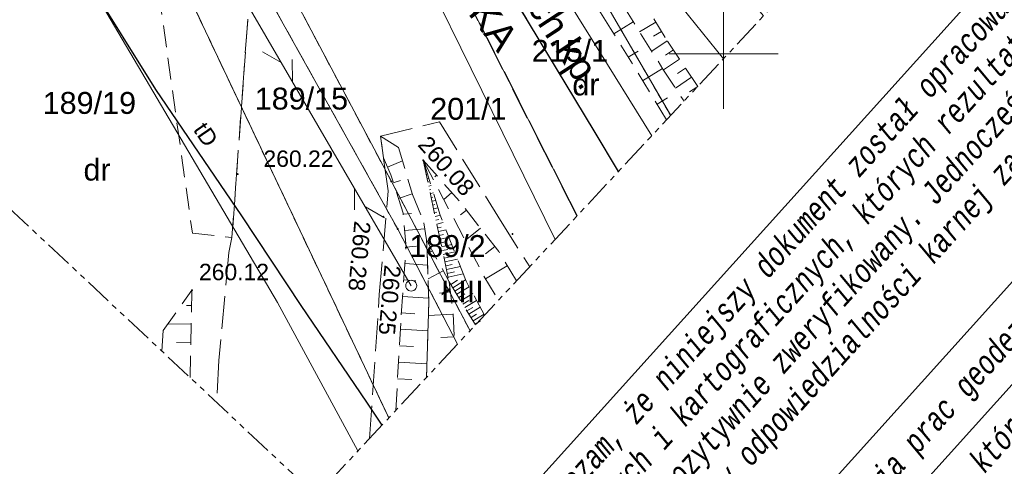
# Model space of a CAD drawing. Header units: metres. Extents: x 7427125 to 7427502, y 5541102 to 5541557.
# Tile 4 of 43: x 7427318 to 7427363, y 5541181 to 5541202. Entities that reach past the tile are written whole.
import ezdxf

# ---------------------------------------------------------------- set-up
doc = ezdxf.new("R2010")
doc.units = ezdxf.units.M
doc.header["$MEASUREMENT"] = 0
for name, pattern in [('( Phantom )', [2.5, 1.25, -0.25, 0.25, -0.25, 0.25, -0.25]), ('PRZER1-1', [1, 0.5, -0.5]), ('PRZER2-1', [1.5, 1, -0.5]), ('PRZER3-1', [2, 1.5, -0.5]), ('PRZER3-2', [2.5, 1.5, -1])]:
    doc.linetypes.add(name, pattern=pattern)
for name, color, linetype, lineweight in [('!_KLAUZULA', 7, 'Continuous', 0), ('GEPPGD', 7, 'Continuous', 13), ('GESDZI', 7, 'Continuous', 13), ('GESDZI_O', 7, 'Continuous', 13), ('GESJOB', 7, 'Continuous', 30), ('GOSRBG', 7, 'Continuous', 13), ('GSLINK', 7, 'Continuous', 13), ('GSLKRW', 7, 'Continuous', 30), ('GSPWPS', 7, 'Continuous', 13), ('GSPWPS_O', 7, 'Continuous', 13), ('GSSKOA', 7, 'Continuous', 13), ('GSSKOD', 7, 'Continuous', 13), ('GSSZSN', 7, 'Continuous', 13), ('GTGETI_O', 7, 'Continuous', 13), ('GULLOB', 7, 'Continuous', 30), ('GUPISN', 7, 'Continuous', 13)]:
    doc.layers.add(name, color=color, linetype=linetype, lineweight=lineweight)
for name, color, linetype, lineweight, true_color in [('GELULI_O', 7, 'Continuous', 13, 0xfeffff), ('GESKKL_O', 7, 'Continuous', 13, 0x24bc24), ('GESUZY', 7, 'Continuous', 13, 0x008000), ('GESUZY_O', 7, 'Continuous', 13, 0x008000), ('GULTPR', 7, 'Continuous', 13, 0xff9100), ('GULTPR_O', 7, 'Continuous', 13, 0xff9100), ('Ramka sekcyjna', 7, 'Continuous', 13, 0xa5007c)]:
    doc.layers.add(name, color=color, linetype=linetype, lineweight=lineweight, true_color=true_color)
doc.styles.add('Arial', font='arial.ttf')
doc.styles.get("Standard").update_dxf_attribs({"font": 'txt.shx'})

# ---------------------------------------------------------------- blocks, each defined once
blk = doc.blocks.new('D_GEPPGD1_2')
blk.add_hatch(color=0).paths.add_polyline_path([(0, -0.045), (-0.013906, -0.042798), (-0.02645, -0.036406), (-0.036406, -0.02645), (-0.042798, -0.013906), (-0.045, 0), (-0.042798, 0.013906), (-0.036406, 0.02645), (-0.02645, 0.036406), (-0.013906, 0.042798), (0, 0.045), (0.013906, 0.042798), (0.02645, 0.036406), (0.036406, 0.02645), (0.042798, 0.013906), (0.045, 0), (0.042798, -0.013906), (0.036406, -0.02645), (0.02645, -0.036406), (0.013906, -0.042798)])
blk = doc.blocks.new('D_GSPWPS1')
blk.add_hatch(color=0).paths.add_polyline_path([(0, -0.045), (-0.011647, -0.043467), (-0.0225, -0.038971), (-0.03182, -0.03182), (-0.038971, -0.0225), (-0.043467, -0.011647), (-0.045, 0), (-0.043467, 0.011647), (-0.038971, 0.0225), (-0.03182, 0.03182), (-0.0225, 0.038971), (-0.011647, 0.043467), (0, 0.045), (0.011647, 0.043467), (0.0225, 0.038971), (0.03182, 0.03182), (0.038971, 0.0225), (0.043467, 0.011647), (0.045, 0), (0.043467, -0.011647), (0.038971, -0.0225), (0.03182, -0.03182), (0.0225, -0.038971), (0.011647, -0.043467)])
blk = doc.blocks.new('D_GUPISN1')
at = {"color": 0, "flags": 128}
blk.add_lwpolyline([(0, 0.25), (0.064705, 0.241481), (0.125, 0.216506), (0.176777, 0.176777), (0.216506, 0.125), (0.241481, 0.064705), (0.25, 0), (0.241481, -0.064705), (0.216506, -0.125), (0.176777, -0.176777), (0.125, -0.216506), (0.064705, -0.241481), (0, -0.25), (-0.064705, -0.241481), (-0.125, -0.216506), (-0.176777, -0.176777), (-0.216506, -0.125), (-0.241481, -0.064705), (-0.25, 0), (-0.241481, 0.064705), (-0.216506, 0.125), (-0.176777, 0.176777), (-0.125, 0.216506), (-0.064705, 0.241481), (0, 0.25)], close=True, dxfattribs=at)
blk = doc.blocks.new('D_SUTP1')
at = {"color": 0, "flags": 128}
for points in [[(0.9325, 0), (0.0675, 0.5)], [(-0.0675, 0), (-0.9325, -0.5)]]:
    blk.add_lwpolyline(points, dxfattribs=at)

msp = doc.modelspace()

# ---------------------------------------------------------------- linework, layer by layer
at = {"layer": '!_KLAUZULA', "color": 1, "lineweight": 0, "ltscale": 1.089, "flags": 128}
for points in [[(7427338.38, 5541177.048), (7427373.938, 5541216.475), (7427404.255, 5541189.131), (7427368.697, 5541149.705), (7427338.38, 5541177.048)], [(7427345.833, 5541170.327), (7427366.838, 5541193.617), (7427369.167, 5541191.516), (7427348.162, 5541168.226), (7427345.833, 5541170.327)], [(7427345.833, 5541170.327), (7427366.838, 5541193.617), (7427369.167, 5541191.516), (7427348.162, 5541168.226), (7427345.833, 5541170.327)], [(7427372.66, 5541188.365), (7427351.655, 5541165.075), (7427348.162, 5541168.226), (7427369.167, 5541191.516), (7427372.66, 5541188.365)], [(7427372.66, 5541188.365), (7427351.655, 5541165.075), (7427348.162, 5541168.226), (7427369.167, 5541191.516), (7427372.66, 5541188.365)]]:
    msp.add_lwpolyline(points, close=True, dxfattribs=at)
at = {"layer": 'GESDZI', "color": 7, "linetype": 'Continuous', "lineweight": 13, "flags": 128}
for points in [[(7427338.401, 5541187.351), (7427334.8, 5541194.17), (7427324.71, 5541213.18), (7427319.61, 5541221.9), (7427324.78, 5541228.21), (7427335.43, 5541208.11), (7427343.296, 5541192.599)], [(7427337.828, 5541186.738), (7427335.09, 5541192), (7427318.85, 5541221.09), (7427319.61, 5541221.9), (7427324.71, 5541213.18), (7427334.8, 5541194.17), (7427338.401, 5541187.351)], [(7427334.684, 5541183.368), (7427317.48, 5541219.62), (7427318.85, 5541221.09), (7427335.09, 5541192), (7427337.828, 5541186.738)], [(7427313.853, 5541196.198), (7427313.06, 5541214.79), (7427317.48, 5541219.62), (7427334.684, 5541183.368)], [(7427343.296, 5541192.599), (7427335.43, 5541208.11), (7427341.49, 5541207.68), (7427347.578, 5541197.189)], [(7427347.578, 5541197.189), (7427341.49, 5541207.68), (7427349.99, 5541207.1), (7427352.586, 5541202.557)]]:
    msp.add_lwpolyline(points, dxfattribs=at)
at = {"layer": 'GESJOB', "color": 7, "linetype": 'PRZER3-2', "lineweight": 30}
for points in [[(7427149.017, 5541397.869), (7427149.6, 5541397.01), (7427166.31, 5541376.18), (7427167.99, 5541374.1), (7427172.66, 5541368.39), (7427196.99, 5541343.41), (7427210.43, 5541329.61), (7427230.33, 5541315.24), (7427241.97, 5541307.49), (7427247.55, 5541303.23), (7427281.57, 5541272.99), (7427305.53, 5541250.41), (7427320.15, 5541236.27), (7427324.78, 5541228.21), (7427335.43, 5541208.11), (7427343.296, 5541192.599)], [(7427343.296, 5541192.599), (7427335.43, 5541208.11), (7427324.78, 5541228.21), (7427320.15, 5541236.27), (7427305.53, 5541250.41), (7427281.57, 5541272.99), (7427247.55, 5541303.23), (7427241.97, 5541307.49), (7427230.33, 5541315.24), (7427210.43, 5541329.61), (7427196.99, 5541343.41), (7427172.66, 5541368.39), (7427167.99, 5541374.1), (7427166.31, 5541376.18), (7427149.6, 5541397.01), (7427149.017, 5541397.869)]]:
    msp.add_lwpolyline(points, dxfattribs=at)
at = {"layer": 'GESUZY', "color": 96, "linetype": 'PRZER1-1', "lineweight": 13, "true_color": 0x008000}
for points in [[(7427338.401, 5541187.351), (7427334.8, 5541194.17), (7427324.71, 5541213.18), (7427319.61, 5541221.9), (7427324.78, 5541228.21), (7427335.43, 5541208.11), (7427343.296, 5541192.599)], [(7427337.828, 5541186.738), (7427335.09, 5541192), (7427318.85, 5541221.09), (7427319.61, 5541221.9), (7427324.71, 5541213.18), (7427334.8, 5541194.17), (7427338.401, 5541187.351)], [(7427334.684, 5541183.368), (7427317.48, 5541219.62), (7427318.85, 5541221.09), (7427335.09, 5541192), (7427337.828, 5541186.738)], [(7427313.853, 5541196.198), (7427313.06, 5541214.79), (7427317.48, 5541219.62), (7427334.684, 5541183.368)], [(7427343.296, 5541192.599), (7427335.43, 5541208.11), (7427341.49, 5541207.68), (7427347.578, 5541197.189)], [(7427347.578, 5541197.189), (7427341.49, 5541207.68), (7427349.99, 5541207.1), (7427352.586, 5541202.557)]]:
    msp.add_lwpolyline(points, dxfattribs=at)
at = {"layer": 'GOSRBG', "color": 7, "linetype": '( Phantom )', "lineweight": 13, "flags": 128}
msp.add_lwpolyline([(7427455.093, 5541312.435), (7427244.198, 5541498.57), (7427125.239, 5541372.711), (7427331.365, 5541179.81), (7427455.093, 5541312.435)], close=True, dxfattribs=at)
at = {"layer": 'GSLINK', "color": 7, "linetype": 'Continuous', "lineweight": 13, "flags": 128}
for points in [[(7427329.02, 5541224.72), (7427331.01, 5541221.35), (7427334.22, 5541216.3), (7427343.98, 5541200.64), (7427346.717, 5541196.265)], [(7427351.822, 5541201.738), (7427350.11, 5541203.78), (7427348.07, 5541202.15), (7427350, 5541199.785)]]:
    msp.add_lwpolyline(points, dxfattribs=at)
at = {"layer": 'GSLKRW', "color": 7, "linetype": 'Continuous', "lineweight": 30, "flags": 128}
msp.add_lwpolyline([(7427345.197, 5541194.636), (7427344.07, 5541196.48), (7427340.68, 5541202.11), (7427337.86, 5541206.75), (7427335.42, 5541210.88), (7427333.23, 5541214.6), (7427328.72, 5541221.64), (7427326.34, 5541225.15), (7427324.06, 5541228.57)], dxfattribs=at)
at = {"layer": 'GSSKOA', "color": 7, "linetype": 'PRZER3-1', "lineweight": 13}
for points in [[(7427345.197, 5541194.636), (7427344.07, 5541196.48), (7427340.68, 5541202.11), (7427337.86, 5541206.75), (7427335.42, 5541210.88), (7427333.23, 5541214.6), (7427328.72, 5541221.64), (7427326.34, 5541225.15), (7427324.06, 5541228.57)], [(7427328.66, 5541207.53), (7427327.51, 5541191.61), (7427327.37, 5541190.93), (7427326.91, 5541185.99), (7427326.806, 5541184.076)], [(7427333.807, 5541182.427), (7427334.25, 5541189.01), (7427334.66, 5541193.74), (7427334.3, 5541196.24), (7427337, 5541196.9)], [(7427337, 5541196.9), (7427339.79, 5541192.39), (7427341.128, 5541190.274)]]:
    msp.add_lwpolyline(points, dxfattribs=at)
at = {"layer": 'GSSKOD', "color": 7, "linetype": 'PRZER2-1', "lineweight": 13}
msp.add_lwpolyline([(7427325.7, 5541191.81), (7427327.51, 5541191.61), (7427328.66, 5541207.53), (7427325.01, 5541215.25), (7427320.9, 5541222.23), (7427312.78, 5541232.86), (7427302.84, 5541243.14), (7427302.46, 5541242.69), (7427312.25, 5541232.48), (7427320.19, 5541221.79), (7427322.21, 5541214.55), (7427323.54, 5541207.25), (7427325.7, 5541191.81)], close=True, dxfattribs=at)
at = {"layer": 'GSSZSN', "color": 7, "linetype": 'PRZER2-1', "lineweight": 13}
for points in [[(7427348.816, 5541198.515), (7427347.32, 5541200.75), (7427343.92, 5541206.51), (7427340.34, 5541212.34), (7427337.51, 5541217.94), (7427336.51, 5541217.32), (7427337.87, 5541214.66), (7427341.02, 5541209.35), (7427344.61, 5541203.48), (7427347.22, 5541199.31), (7427348.19, 5541197.845)], [(7427347.389, 5541196.986), (7427344.83, 5541201.17), (7427339.06, 5541210.12), (7427335.45, 5541216.72), (7427336.51, 5541217.32), (7427337.87, 5541214.66), (7427341.02, 5541209.35), (7427344.61, 5541203.48), (7427347.22, 5541199.31), (7427348.19, 5541197.845)], [(7427335.003, 5541183.71), (7427335.25, 5541188.08), (7427335.47, 5541191.16), (7427335.34, 5541192.73), (7427334.77, 5541194.48), (7427334.44, 5541195.26), (7427334.3, 5541196.24), (7427335.12, 5541195.72), (7427335.77, 5541193.57), (7427336.29, 5541192.28), (7427336.41, 5541191.51), (7427336.44, 5541190.94), (7427336.51, 5541188.65), (7427336.403, 5541185.21)], [(7427340.527, 5541189.631), (7427339.71, 5541190.97), (7427337.9, 5541193.29), (7427336.26, 5541195.14), (7427339.03, 5541189.85), (7427339.694, 5541188.738)], [(7427339.065, 5541188.064), (7427338.22, 5541189.61), (7427337.04, 5541192.64), (7427336.26, 5541195.14), (7427337.44, 5541189.59), (7427338.65, 5541187.619)], [(7427336.403, 5541185.21), (7427336.51, 5541188.65), (7427336.44, 5541190.94), (7427336.41, 5541191.51), (7427337.44, 5541189.59), (7427337.63, 5541188.13), (7427337.7, 5541186.6)], [(7427324.296, 5541186.425), (7427324.36, 5541187.36), (7427325.68, 5541189.2), (7427325.595, 5541185.209)]]:
    msp.add_lwpolyline(points, dxfattribs=at)
at = {"layer": 'GSSZSN', "color": 7, "linetype": 'Continuous', "lineweight": 13, "flags": 128}
for points in [[(7427344.979, 5541200.926), (7427345.868, 5541201.47)], [(7427346.904, 5541201.455), (7427346.155, 5541201.012)], [(7427347.422, 5541200.598), (7427346.711, 5541200.123)], [(7427347.158, 5541201.024), (7427346.789, 5541200.806)], [(7427345.637, 5541199.851), (7427346.087, 5541200.126)], [(7427347.7, 5541200.183), (7427347.338, 5541199.941)], [(7427347.978, 5541199.767), (7427347.243, 5541199.275)], [(7427346.295, 5541198.775), (7427347.206, 5541199.332)], [(7427348.256, 5541199.351), (7427347.888, 5541199.104)], [(7427348.535, 5541198.935), (7427347.796, 5541198.441)], [(7427348.813, 5541198.519), (7427348.443, 5541198.271)], [(7427346.953, 5541197.699), (7427347.428, 5541197.99)], [(7427334.625, 5541194.823), (7427335.304, 5541195.111)], [(7427336.288, 5541195.007), (7427336.301, 5541195.01)], [(7427336.325, 5541194.833), (7427336.339, 5541194.836)], [(7427336.362, 5541194.66), (7427336.407, 5541194.669)], [(7427336.399, 5541194.486), (7427336.429, 5541194.493)], [(7427336.436, 5541194.313), (7427336.513, 5541194.329)], [(7427336.866, 5541194.456), (7427336.782, 5541194.381)], [(7427334.888, 5541194.117), (7427335.214, 5541194.224)], [(7427336.473, 5541194.139), (7427336.519, 5541194.149)], [(7427336.51, 5541193.965), (7427336.619, 5541193.989)], [(7427335.122, 5541193.4), (7427335.759, 5541193.608)], [(7427336.547, 5541193.792), (7427336.61, 5541193.805)], [(7427336.584, 5541193.618), (7427336.725, 5541193.648)], [(7427336.62, 5541193.444), (7427336.7, 5541193.461)], [(7427337.564, 5541193.669), (7427337.199, 5541193.346)], [(7427336.657, 5541193.271), (7427336.832, 5541193.308)], [(7427336.694, 5541193.097), (7427336.79, 5541193.117)], [(7427336.731, 5541192.924), (7427336.938, 5541192.967)], [(7427335.344, 5541192.681), (7427335.723, 5541192.713)], [(7427336.768, 5541192.75), (7427336.88, 5541192.774)], [(7427336.805, 5541192.576), (7427337.045, 5541192.627)], [(7427338.235, 5541192.861), (7427337.957, 5541192.644)], [(7427336.842, 5541192.403), (7427336.976, 5541192.431)], [(7427336.879, 5541192.229), (7427337.175, 5541192.292)], [(7427336.916, 5541192.055), (7427337.078, 5541192.09)], [(7427338.882, 5541192.032), (7427338.176, 5541191.481)], [(7427335.406, 5541191.93), (7427336.333, 5541192.006)], [(7427336.953, 5541191.882), (7427337.306, 5541191.957)], [(7427336.99, 5541191.708), (7427337.18, 5541191.749)], [(7427337.027, 5541191.535), (7427337.437, 5541191.622)], [(7427335.468, 5541191.178), (7427335.946, 5541191.218)], [(7427337.063, 5541191.361), (7427337.283, 5541191.408)], [(7427337.1, 5541191.187), (7427337.567, 5541191.287)], [(7427339.528, 5541191.203), (7427339.1, 5541190.869)], [(7427336.683, 5541191.001), (7427336.563, 5541190.936)], [(7427337.137, 5541191.014), (7427337.385, 5541191.066)], [(7427337.174, 5541190.84), (7427337.698, 5541190.951)], [(7427337.211, 5541190.666), (7427337.487, 5541190.725)], [(7427335.418, 5541190.426), (7427336.458, 5541190.352)], [(7427337.248, 5541190.493), (7427337.828, 5541190.616)], [(7427337.285, 5541190.319), (7427337.589, 5541190.384)], [(7427337.322, 5541190.146), (7427337.959, 5541190.281)], [(7427340.104, 5541190.325), (7427339.109, 5541189.718)], [(7427337.172, 5541190.09), (7427336.477, 5541189.717)], [(7427337.359, 5541189.972), (7427337.691, 5541190.043)], [(7427337.396, 5541189.798), (7427338.089, 5541189.946)], [(7427335.364, 5541189.674), (7427335.922, 5541189.634)], [(7427337.514, 5541189.469), (7427337.821, 5541189.657)], [(7427337.607, 5541189.318), (7427338.194, 5541189.678)], [(7427337.7, 5541189.166), (7427337.986, 5541189.342)], [(7427337.793, 5541189.015), (7427338.356, 5541189.361)], [(7427335.31, 5541188.922), (7427336.504, 5541188.837)], [(7427337.5, 5541189.128), (7427337, 5541189.062)], [(7427337.886, 5541188.864), (7427338.164, 5541189.034)], [(7427337.979, 5541188.713), (7427338.527, 5541189.049)], [(7427325.665, 5541188.503), (7427325.426, 5541188.508)], [(7427338.072, 5541188.561), (7427338.342, 5541188.727)], [(7427338.164, 5541188.41), (7427338.697, 5541188.737)], [(7427338.257, 5541188.259), (7427338.52, 5541188.42)], [(7427338.35, 5541188.107), (7427338.868, 5541188.425)], [(7427335.256, 5541188.17), (7427335.874, 5541188.126)], [(7427337.631, 5541188.102), (7427336.491, 5541188.05)], [(7427338.443, 5541187.956), (7427338.698, 5541188.113)], [(7427338.536, 5541187.805), (7427339.038, 5541188.113)], [(7427325.647, 5541187.649), (7427324.583, 5541187.671)], [(7427338.629, 5541187.654), (7427338.876, 5541187.805)], [(7427335.213, 5541187.417), (7427336.47, 5541187.346)], [(7427337.678, 5541187.07), (7427337.069, 5541187.042)], [(7427325.629, 5541186.794), (7427324.976, 5541186.808)], [(7427335.17, 5541186.664), (7427335.808, 5541186.628)], [(7427335.128, 5541185.911), (7427336.423, 5541185.838)], [(7427335.085, 5541185.158), (7427335.742, 5541185.121)]]:
    msp.add_lwpolyline(points, dxfattribs=at)
at = {"layer": 'GULLOB', "color": 7, "linetype": 'Continuous', "lineweight": 30, "flags": 128}
msp.add_lwpolyline([(7427334.375, 5541183.036), (7427333.68, 5541184.08), (7427330.68, 5541188.51), (7427327.96, 5541192.6), (7427324.02, 5541198.38), (7427320.964, 5541203.292)], dxfattribs=at)
at = {"layer": 'GULTPR', "color": 30, "linetype": 'Continuous', "lineweight": 13, "true_color": 0xff9100, "flags": 128}
for points in [[(7427147.925, 5541396.714), (7427160.79, 5541380.08), (7427172.77, 5541365.73), (7427189.7, 5541344.59), (7427199.87, 5541334.94), (7427213.89, 5541323.55), (7427227.66, 5541313.41), (7427237.41, 5541307.29), (7427244.89, 5541301.8), (7427255.3, 5541292.78), (7427280.97, 5541270.3), (7427294.36, 5541257.17), (7427307.47, 5541246.36), (7427319.95, 5541234.27), (7427324.38, 5541225.76), (7427330.33, 5541215.04), (7427332.71, 5541211.01), (7427342.288, 5541191.518)], [(7427138.991, 5541387.261), (7427150.53, 5541372.9), (7427155.73, 5541366.13), (7427162.09, 5541358.32), (7427176.98, 5541342.6), (7427191.6, 5541326.99), (7427203.91, 5541316.59), (7427217.91, 5541304.45), (7427233.53, 5541291.77), (7427239.55, 5541285.78), (7427268.11, 5541261.04), (7427295.3, 5541233.72), (7427304.46, 5541225.14), (7427314.32, 5541214.51), (7427329.59, 5541188.64), (7427333.274, 5541181.856)], [(7427312.56, 5541229.12), (7427335.71, 5541189.41)], [(7427320.36, 5541208.77), (7427320.58, 5541203.91), (7427324.02, 5541198.38), (7427327.96, 5541192.6), (7427330.68, 5541188.51), (7427333.68, 5541184.08), (7427334.375, 5541183.036)]]:
    msp.add_lwpolyline(points, dxfattribs=at)
at = {"layer": 'Ramka sekcyjna', "color": 7, "linetype": 'Continuous', "lineweight": 13, "flags": 128}
for points in [[(7427350, 5541197.5), (7427350, 5541202.5)], [(7427352.5, 5541200), (7427347.5, 5541200)]]:
    msp.add_lwpolyline(points, dxfattribs=at)

# ---------------------------------------------------------------- block references
at = {"layer": 'GEPPGD', "color": 7, "linetype": 'Continuous', "lineweight": 13}
for p in [(7427334.8, 5541194.17), (7427335.09, 5541192)]:
    msp.add_blockref('D_GEPPGD1_2', p, dxfattribs=at)
at = {"layer": 'GSPWPS', "color": 7, "linetype": 'Continuous', "lineweight": 13}
for p in [(7427336.26, 5541195.14), (7427327.77, 5541194.51), (7427334.43, 5541192.56), (7427340.34, 5541191.77), (7427335.47, 5541191.16), (7427325.68, 5541189.2)]:
    msp.add_blockref('D_GSPWPS1', p, dxfattribs=at)
at = {"layer": 'GULTPR', "color": 30, "linetype": 'Continuous', "lineweight": 13, "true_color": 0xff9100}
for p, rotation in [((7427329.801, 5541199.546), 300.2411838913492), ((7427333.578, 5541193.067), 120.2411838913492)]:
    msp.add_blockref('D_SUTP1', p, dxfattribs=dict(at, rotation=rotation))
at = {"layer": 'GUPISN', "color": 7, "linetype": 'Continuous', "lineweight": 13}
msp.add_blockref('D_GUPISN1', (7427335.71, 5541189.41), dxfattribs=at)

# ---------------------------------------------------------------- texts
at = {"layer": '!_KLAUZULA', "color": 1, "lineweight": 0, "attachment_point": 1, "rotation": 47.9528}
for s, insert, char_height in [('\\fCourier New|b0|i1|c238238|p54;\\H1x;\\W0.666667;Poświadczam, że niniejszy dokument został opracowany w wyniku prac\\Pgeodezyjnych i kartograficznych, których rezultaty zawiera operat\\Ptechniczny pozytywnie zweryfikowany. Jednocześnie informuję, że\\Pjestem świadomy odpowiedzialności karnej za złożenie fałszywego\\Poświadczenia.', (7427339.227, 5541177.043), 1.034986), ('\\fCourier New|b0|i1|c238238|p54;\\H1x;\\W0.666667;Organ służby geodezyjnej, który otrzymał\\Pzgłoszenie', (7427349.115, 5541168.124), 1.03499)]:
    msp.add_mtext(s, dxfattribs=dict(at, insert=insert, char_height=char_height))
at = {"layer": '!_KLAUZULA', "color": 1, "lineweight": 0, "insert": (7427346.99, 5541170.041), "char_height": 1.03499, "attachment_point": 1, "rotation": 47.9528, "line_spacing_factor": 0.722892}
msp.add_mtext('\\fCourier New|b0|i1|c238238|p54;\\H1x;\\W0.666667;Identyfikator złoszenia prac geodezyjnych', dxfattribs=at)
at = {"layer": 'GELULI_O', "color": 7, "linetype": 'Continuous', "lineweight": 0, "style": 'Arial'}
msp.add_text('NIEBIESKA', height=1.25, rotation=307.1416, dxfattribs=at).set_placement((7427334.118, 5541207.348))
at = {"layer": 'GESDZI_O', "color": 7, "linetype": 'Continuous', "lineweight": 0, "style": 'Arial'}
for s, p in [('215/1', (7427341.219, 5541199.643)), ('189/19', (7427318.85, 5541197.262)), ('189/15', (7427328.55, 5541197.46)), ('201/1', (7427336.577, 5541196.993)), ('189/2', (7427335.619, 5541190.722))]:
    msp.add_text(s, height=1, dxfattribs=at).set_placement(p)
at = {"layer": 'GESKKL_O', "color": 82, "linetype": 'Continuous', "lineweight": 0, "true_color": 0x24bc24, "style": 'Arial'}
msp.add_text('ŁIII', height=1, dxfattribs=at).set_placement((7427337.085, 5541188.644))
at = {"layer": 'GESUZY_O', "color": 96, "linetype": 'Continuous', "lineweight": 0, "true_color": 0x008000, "style": 'Arial'}
for p in [(7427343.077, 5541198.106), (7427320.719, 5541194.215)]:
    msp.add_text('dr', height=1, dxfattribs=at).set_placement(p)
at = {"layer": 'GSPWPS_O', "color": 7, "linetype": 'Continuous', "lineweight": 0, "style": 'Arial'}
for s, rotation, p in [('260.08', 311.7151, (7427335.97, 5541195.83)), ('260.28', 264.994, (7427333.11, 5541192.39)), ('260.25', 265.03, (7427334.49, 5541190.38))]:
    msp.add_text(s, height=0.75, rotation=rotation, dxfattribs=at).set_placement(p)
for s, p in [('260.22', (7427328.95, 5541194.84)), ('260.12', (7427326, 5541189.66))]:
    msp.add_text(s, height=0.75, dxfattribs=at).set_placement(p)
at = {"layer": 'GTGETI_O', "color": 7, "linetype": 'Continuous', "lineweight": 0, "style": 'Arial'}
msp.add_text('ch.kp.', height=1.2501, rotation=303.1498, dxfattribs=at).set_placement((7427340.98, 5541202.15))
at = {"layer": 'GULTPR_O', "color": 30, "linetype": 'Continuous', "lineweight": 0, "true_color": 0xff9100, "style": 'Arial'}
msp.add_text('tD', height=0.75, rotation=304.3541, dxfattribs=at).set_placement((7427325.71, 5541196.54))

doc.saveas('drawing.dxf')
